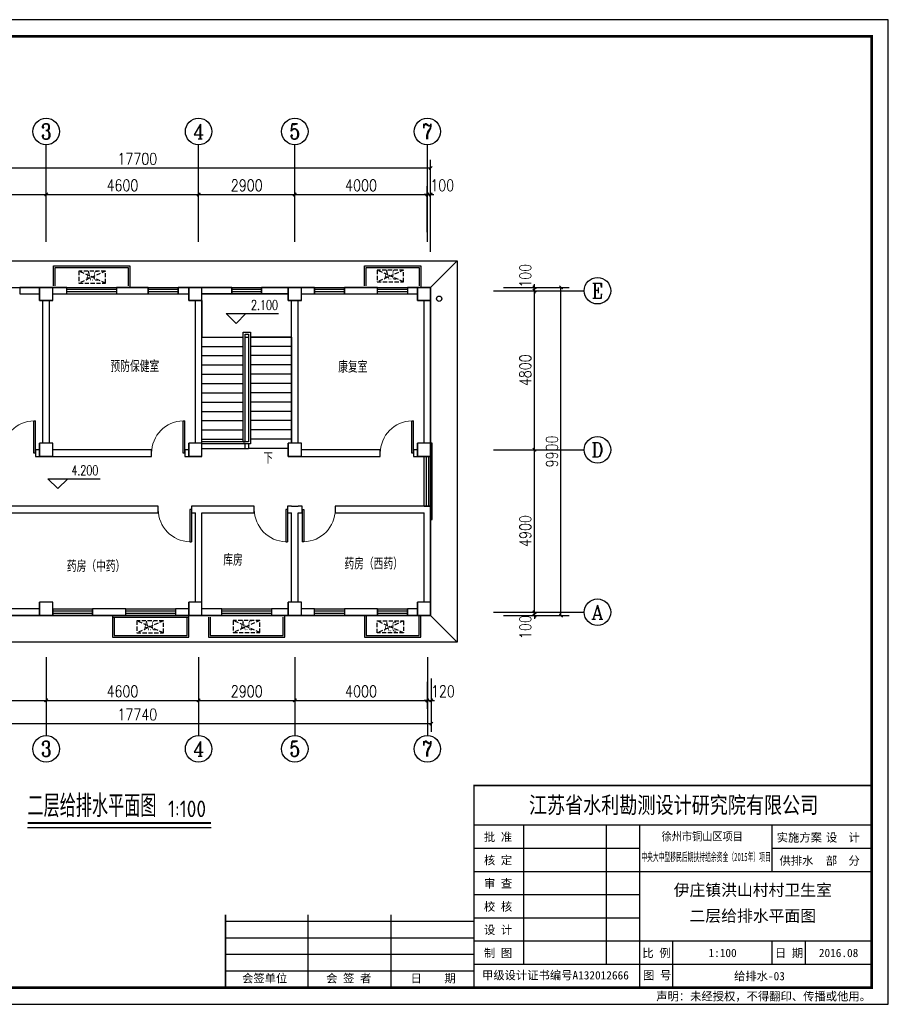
# Model space of a CAD drawing. Extents: x 226380 to 464333, y 46030 to 167786.
# Tile 4 of 8: x 307758 to 333967, y 95007 to 124707. Entities that reach past the tile are written whole.
import ezdxf
from ezdxf.enums import TextEntityAlignment as Align

# ---------------------------------------------------------------- set-up
doc = ezdxf.new("R2010")
doc.units = 0
doc.header["$LTSCALE"] = 1000
doc.header["$MEASUREMENT"] = 0
doc.linetypes.add('DASH', pattern=[0.35, 0.25, -0.1])
for name, color, linetype in [('AXIS', 3, 'Continuous'), ('AXIS_TEXT', 7, 'Continuous'), ('COLUMN', 1, 'Continuous'), ('DIM_ELEV', 3, 'Continuous'), ('DIM_SYMB', 3, 'Continuous'), ('PUB_TEXT', 7, 'Continuous'), ('STAIR', 7, 'Continuous'), ('WALL', 1, 'Continuous'), ('WINDOW', 4, 'Continuous'), ('图框', 7, 'Continuous'), ('木格栅', 34, 'Continuous'), ('空调', 140, 'Continuous'), ('雨落管', 3, 'Continuous')]:
    doc.layers.add(name, color=color, linetype=linetype)
doc.styles.add('_TCH_AXIS', font='COMPLEX', dxfattribs={"bigfont": 'GBCBIG'})
doc.styles.add('_TCH_DIM', font='SIMPLEX', dxfattribs={"bigfont": 'GBCBIG'})
doc.styles.add('_TCH_WINDOW', font='SIMPLEX', dxfattribs={"bigfont": 'GBCBIG'})
doc.styles.add('_TEL_DIM', font='SIMPLEX', dxfattribs={"width": 0.8, "height": 3.5, "bigfont": 'HZTXT'})
doc.styles.add('COMPLEX', font='COMPLEX')
doc.styles.add('DIM_FONT', font='simplex.shx', dxfattribs={"width": 0.8})
doc.styles.add('ST', font='SimSun.ttf', dxfattribs={"height": 7})
doc.styles.get("Standard").update_dxf_attribs({"font": 'gbenor.shx', "bigfont": 'gbcbig.shx'})
doc.dimstyles.new('_TCH_ARCH&&100', dxfattribs={"dimtxt": 350, "dimasz": 100, "dimexe": 250, "dimexo": 300, "dimgap": 100, "dimtad": 1, "dimdec": 0, "dimzin": 0, "dimdsep": 46, "dimtxsty": 'DIM_FONT', "dimblk": 'ARCHTICK', "dimcen": 0.09, "dimclrt": 7, "dimazin": 2, "dimtfac": 1, "dimtdec": 0, "dimtix": 1, "dimtmove": 2, "dimatfit": 3, "dimfxl": 0, "dimtolj": 1, "dimtzin": 0, "dimarcsym": 0})

# ---------------------------------------------------------------- blocks, each defined once
blk = doc.blocks.new('A$C50B6132C')
at = {"layer": '空调', "linetype": 'DASH', "ltscale": 0.5}
for p, q in [((800, 0), (0, 360)), ((800, 360), (0, 0))]:
    blk.add_line(p, q, dxfattribs=at)
blk.add_lwpolyline([(800, 360), (0, 360), (0, 0), (800, 0)], close=True, dxfattribs=at)
blk = doc.blocks.new('_ArchTick')
at = {"color": 0, "linetype": 'ByBlock', "const_width": 0.4}
blk.add_lwpolyline([(-0.5, -0.5), (0.5, 0.5)], dxfattribs=at)
blk = doc.blocks.new('*D87')
at = {"layer": 'AXIS', "color": 0, "lineweight": -2, "transparency": 16777216}
for p, q in [((323291, 106833), (323291, 106933)), ((322358, 106833), (323541, 106833)), ((322358, 106733), (323541, 106733)), ((323291, 106733), (323291, 106833)), ((323291, 106733), (323291, 106633))]:
    blk.add_line(p, q, dxfattribs=at)
at = {"layer": 'Defpoints', "color": 0, "transparency": 16777216}
for p in [(322058, 106833), (322058, 106733), (323291, 106833)]:
    blk.add_point(p, dxfattribs=at)
at = {"layer": 'AXIS', "color": 0, "lineweight": -2, "transparency": 16777216, "xscale": 100, "yscale": 100, "zscale": 100}
for p, rotation in [((323291, 106833), 270), ((323291, 106733), 90)]:
    blk.add_blockref('_ArchTick', p, dxfattribs=dict(at, rotation=rotation))
at = {"layer": 'AXIS', "color": 7, "transparency": 16777216, "insert": (323016, 106383), "char_height": 350, "attachment_point": 5, "rotation": 90, "style": 'DIM_FONT'}
blk.add_mtext('\\A1;100', dxfattribs=at)
blk = doc.blocks.new('*D88')
at = {"layer": 'AXIS', "color": 0, "lineweight": -2, "transparency": 16777216}
for p, q in [((322358, 111733), (323541, 111733)), ((323291, 106833), (323291, 111733)), ((322358, 106833), (323541, 106833))]:
    blk.add_line(p, q, dxfattribs=at)
at = {"layer": 'Defpoints', "color": 0, "transparency": 16777216}
for p in [(322058, 111733), (323291, 111733), (322058, 106833)]:
    blk.add_point(p, dxfattribs=at)
at = {"layer": 'AXIS', "color": 0, "lineweight": -2, "transparency": 16777216, "xscale": 100, "yscale": 100, "zscale": 100}
for p, rotation in [((323291, 111733), 90), ((323291, 106833), 270)]:
    blk.add_blockref('_ArchTick', p, dxfattribs=dict(at, rotation=rotation))
at = {"layer": 'AXIS', "color": 7, "transparency": 16777216, "insert": (323016, 109283), "char_height": 350, "attachment_point": 5, "rotation": 90, "style": 'DIM_FONT'}
blk.add_mtext('\\A1;4900', dxfattribs=at)
blk = doc.blocks.new('*D89')
at = {"layer": 'AXIS', "color": 0, "lineweight": -2, "transparency": 16777216}
for p, q in [((322358, 116533), (323541, 116533)), ((323291, 111733), (323291, 116533)), ((322358, 111733), (323541, 111733))]:
    blk.add_line(p, q, dxfattribs=at)
at = {"layer": 'Defpoints', "color": 0, "transparency": 16777216}
for p in [(322058, 116533), (323291, 116533), (322058, 111733)]:
    blk.add_point(p, dxfattribs=at)
at = {"layer": 'AXIS', "color": 0, "lineweight": -2, "transparency": 16777216, "xscale": 100, "yscale": 100, "zscale": 100}
for p, rotation in [((323291, 116533), 90), ((323291, 111733), 270)]:
    blk.add_blockref('_ArchTick', p, dxfattribs=dict(at, rotation=rotation))
at = {"layer": 'AXIS', "color": 7, "transparency": 16777216, "insert": (323016, 114133), "char_height": 350, "attachment_point": 5, "rotation": 90, "style": 'DIM_FONT'}
blk.add_mtext('\\A1;4800', dxfattribs=at)
blk = doc.blocks.new('*D90')
at = {"layer": 'AXIS', "color": 0, "lineweight": -2, "transparency": 16777216}
for p, q in [((323291, 116633), (323291, 116733)), ((322358, 116633), (323541, 116633)), ((322358, 116533), (323541, 116533)), ((323291, 116533), (323291, 116633)), ((323291, 116533), (323291, 116433))]:
    blk.add_line(p, q, dxfattribs=at)
at = {"layer": 'Defpoints', "color": 0, "transparency": 16777216}
for p in [(322058, 116633), (322058, 116533), (323291, 116633)]:
    blk.add_point(p, dxfattribs=at)
at = {"layer": 'AXIS', "color": 0, "lineweight": -2, "transparency": 16777216, "xscale": 100, "yscale": 100, "zscale": 100}
for p, rotation in [((323291, 116633), 270), ((323291, 116533), 90)]:
    blk.add_blockref('_ArchTick', p, dxfattribs=dict(at, rotation=rotation))
at = {"layer": 'AXIS', "color": 7, "transparency": 16777216, "insert": (323016, 116983), "char_height": 350, "attachment_point": 5, "rotation": 90, "style": 'DIM_FONT'}
blk.add_mtext('\\A1;100', dxfattribs=at)
blk = doc.blocks.new('*D91')
at = {"layer": 'AXIS', "color": 0, "lineweight": -2, "transparency": 16777216}
for p, q in [((322358, 116633), (324341, 116633)), ((324091, 106733), (324091, 116633)), ((322358, 106733), (324341, 106733))]:
    blk.add_line(p, q, dxfattribs=at)
at = {"layer": 'Defpoints', "color": 0, "transparency": 16777216}
for p in [(322058, 116633), (324091, 116633), (322058, 106733)]:
    blk.add_point(p, dxfattribs=at)
at = {"layer": 'AXIS', "color": 0, "lineweight": -2, "transparency": 16777216, "xscale": 100, "yscale": 100, "zscale": 100}
for p, rotation in [((324091, 116633), 90), ((324091, 106733), 270)]:
    blk.add_blockref('_ArchTick', p, dxfattribs=dict(at, rotation=rotation))
at = {"layer": 'AXIS', "color": 7, "transparency": 16777216, "insert": (323816, 111683), "char_height": 350, "attachment_point": 5, "rotation": 90, "style": 'DIM_FONT'}
blk.add_mtext('\\A1;9900', dxfattribs=at)
blk = doc.blocks.new('*D81')
at = {"layer": 'AXIS', "color": 0, "lineweight": -2, "transparency": 16777216}
for p, q in [((302558, 118302), (302558, 119684)), ((302558, 119434), (308558, 119434)), ((308558, 118302), (308558, 119684))]:
    blk.add_line(p, q, dxfattribs=at)
at = {"layer": 'Defpoints', "color": 0, "transparency": 16777216}
for p in [(308558, 119434), (302558, 118002), (308558, 118002)]:
    blk.add_point(p, dxfattribs=at)
at = {"layer": 'AXIS', "color": 0, "lineweight": -2, "transparency": 16777216, "xscale": 100, "yscale": 100, "zscale": 100, "rotation": 180}
blk.add_blockref('_ArchTick', (302558, 119434), dxfattribs=at)
at = {"layer": 'AXIS', "color": 0, "lineweight": -2, "transparency": 16777216, "xscale": 100, "yscale": 100, "zscale": 100}
blk.add_blockref('_ArchTick', (308558, 119434), dxfattribs=at)
at = {"layer": 'AXIS', "color": 7, "transparency": 16777216, "insert": (305558, 119709), "char_height": 350, "attachment_point": 5, "style": 'DIM_FONT'}
blk.add_mtext('\\A1;6000', dxfattribs=at)
blk = doc.blocks.new('*D82')
at = {"layer": 'AXIS', "color": 0, "lineweight": -2, "transparency": 16777216}
for p, q in [((308558, 118302), (308558, 119684)), ((308558, 119434), (313158, 119434)), ((313158, 118302), (313158, 119684))]:
    blk.add_line(p, q, dxfattribs=at)
at = {"layer": 'Defpoints', "color": 0, "transparency": 16777216}
for p in [(313158, 119434), (308558, 118002), (313158, 118002)]:
    blk.add_point(p, dxfattribs=at)
at = {"layer": 'AXIS', "color": 0, "lineweight": -2, "transparency": 16777216, "xscale": 100, "yscale": 100, "zscale": 100, "rotation": 180}
blk.add_blockref('_ArchTick', (308558, 119434), dxfattribs=at)
at = {"layer": 'AXIS', "color": 0, "lineweight": -2, "transparency": 16777216, "xscale": 100, "yscale": 100, "zscale": 100}
blk.add_blockref('_ArchTick', (313158, 119434), dxfattribs=at)
at = {"layer": 'AXIS', "color": 7, "transparency": 16777216, "insert": (310858, 119709), "char_height": 350, "attachment_point": 5, "style": 'DIM_FONT'}
blk.add_mtext('\\A1;4600', dxfattribs=at)
blk = doc.blocks.new('*D83')
at = {"layer": 'AXIS', "color": 0, "lineweight": -2, "transparency": 16777216}
for p, q in [((313158, 118302), (313158, 119684)), ((313158, 119434), (316058, 119434)), ((316058, 118302), (316058, 119684))]:
    blk.add_line(p, q, dxfattribs=at)
at = {"layer": 'Defpoints', "color": 0, "transparency": 16777216}
for p in [(316058, 119434), (313158, 118002), (316058, 118002)]:
    blk.add_point(p, dxfattribs=at)
at = {"layer": 'AXIS', "color": 0, "lineweight": -2, "transparency": 16777216, "xscale": 100, "yscale": 100, "zscale": 100, "rotation": 180}
blk.add_blockref('_ArchTick', (313158, 119434), dxfattribs=at)
at = {"layer": 'AXIS', "color": 0, "lineweight": -2, "transparency": 16777216, "xscale": 100, "yscale": 100, "zscale": 100}
blk.add_blockref('_ArchTick', (316058, 119434), dxfattribs=at)
at = {"layer": 'AXIS', "color": 7, "transparency": 16777216, "insert": (314608, 119709), "char_height": 350, "attachment_point": 5, "style": 'DIM_FONT'}
blk.add_mtext('\\A1;2900', dxfattribs=at)
blk = doc.blocks.new('*D84')
at = {"layer": 'AXIS', "color": 0, "lineweight": -2, "transparency": 16777216}
for p, q in [((316058, 118302), (316058, 119684)), ((316058, 119434), (320058, 119434)), ((320058, 118302), (320058, 119684))]:
    blk.add_line(p, q, dxfattribs=at)
at = {"layer": 'Defpoints', "color": 0, "transparency": 16777216}
for p in [(320058, 119434), (316058, 118002), (320058, 118002)]:
    blk.add_point(p, dxfattribs=at)
at = {"layer": 'AXIS', "color": 0, "lineweight": -2, "transparency": 16777216, "xscale": 100, "yscale": 100, "zscale": 100, "rotation": 180}
blk.add_blockref('_ArchTick', (316058, 119434), dxfattribs=at)
at = {"layer": 'AXIS', "color": 0, "lineweight": -2, "transparency": 16777216, "xscale": 100, "yscale": 100, "zscale": 100}
blk.add_blockref('_ArchTick', (320058, 119434), dxfattribs=at)
at = {"layer": 'AXIS', "color": 7, "transparency": 16777216, "insert": (318058, 119709), "char_height": 350, "attachment_point": 5, "style": 'DIM_FONT'}
blk.add_mtext('\\A1;4000', dxfattribs=at)
blk = doc.blocks.new('*D85')
at = {"layer": 'AXIS', "color": 0, "lineweight": -2, "transparency": 16777216}
for p, q in [((320058, 119434), (319958, 119434)), ((320058, 118302), (320058, 119684)), ((320058, 119434), (320158, 119434)), ((320158, 118302), (320158, 119684)), ((320158, 119434), (320258, 119434))]:
    blk.add_line(p, q, dxfattribs=at)
at = {"layer": 'Defpoints', "color": 0, "transparency": 16777216}
for p in [(320158, 119434), (320058, 118002), (320158, 118002)]:
    blk.add_point(p, dxfattribs=at)
at = {"layer": 'AXIS', "color": 0, "lineweight": -2, "transparency": 16777216, "xscale": 100, "yscale": 100, "zscale": 100}
blk.add_blockref('_ArchTick', (320058, 119434), dxfattribs=at)
at = {"layer": 'AXIS', "color": 0, "lineweight": -2, "transparency": 16777216, "xscale": 100, "yscale": 100, "zscale": 100, "rotation": 180}
blk.add_blockref('_ArchTick', (320158, 119434), dxfattribs=at)
at = {"layer": 'AXIS', "color": 7, "transparency": 16777216, "insert": (320508, 119709), "char_height": 350, "attachment_point": 5, "style": 'DIM_FONT'}
blk.add_mtext('\\A1;100', dxfattribs=at)
blk = doc.blocks.new('*D86')
at = {"layer": 'AXIS', "color": 0, "lineweight": -2, "transparency": 16777216}
for p, q in [((302458, 117701), (302458, 120484)), ((320158, 117701), (320158, 120484)), ((302458, 120234), (320158, 120234))]:
    blk.add_line(p, q, dxfattribs=at)
at = {"layer": 'Defpoints', "color": 0, "transparency": 16777216}
for p in [(320158, 120234), (302458, 117401), (320158, 117401)]:
    blk.add_point(p, dxfattribs=at)
at = {"layer": 'AXIS', "color": 0, "lineweight": -2, "transparency": 16777216, "xscale": 100, "yscale": 100, "zscale": 100, "rotation": 180}
blk.add_blockref('_ArchTick', (302458, 120234), dxfattribs=at)
at = {"layer": 'AXIS', "color": 0, "lineweight": -2, "transparency": 16777216, "xscale": 100, "yscale": 100, "zscale": 100}
blk.add_blockref('_ArchTick', (320158, 120234), dxfattribs=at)
at = {"layer": 'AXIS', "color": 7, "transparency": 16777216, "insert": (311308, 120509), "char_height": 350, "attachment_point": 5, "style": 'DIM_FONT'}
blk.add_mtext('\\A1;17700', dxfattribs=at)
blk = doc.blocks.new('*D68')
at = {"layer": 'AXIS', "color": 0, "lineweight": -2, "transparency": 16777216}
for p, q in [((302558, 104738), (302558, 103924)), ((308558, 104738), (308558, 103924)), ((302558, 104174), (308558, 104174))]:
    blk.add_line(p, q, dxfattribs=at)
at = {"layer": 'Defpoints', "color": 0, "transparency": 16777216}
for p in [(302558, 105038), (308558, 105038), (308558, 104174)]:
    blk.add_point(p, dxfattribs=at)
at = {"layer": 'AXIS', "color": 0, "lineweight": -2, "transparency": 16777216, "xscale": 100, "yscale": 100, "zscale": 100, "rotation": 180}
blk.add_blockref('_ArchTick', (302558, 104174), dxfattribs=at)
at = {"layer": 'AXIS', "color": 0, "lineweight": -2, "transparency": 16777216, "xscale": 100, "yscale": 100, "zscale": 100}
blk.add_blockref('_ArchTick', (308558, 104174), dxfattribs=at)
at = {"layer": 'AXIS', "color": 7, "transparency": 16777216, "insert": (305558, 104449), "char_height": 350, "attachment_point": 5, "style": 'DIM_FONT'}
blk.add_mtext('\\A1;6000', dxfattribs=at)
blk = doc.blocks.new('*D69')
at = {"layer": 'AXIS', "color": 0, "lineweight": -2, "transparency": 16777216}
for p, q in [((308558, 104738), (308558, 103924)), ((313158, 104738), (313158, 103924)), ((308558, 104174), (313158, 104174))]:
    blk.add_line(p, q, dxfattribs=at)
at = {"layer": 'Defpoints', "color": 0, "transparency": 16777216}
for p in [(308558, 105038), (313158, 105038), (313158, 104174)]:
    blk.add_point(p, dxfattribs=at)
at = {"layer": 'AXIS', "color": 0, "lineweight": -2, "transparency": 16777216, "xscale": 100, "yscale": 100, "zscale": 100, "rotation": 180}
blk.add_blockref('_ArchTick', (308558, 104174), dxfattribs=at)
at = {"layer": 'AXIS', "color": 0, "lineweight": -2, "transparency": 16777216, "xscale": 100, "yscale": 100, "zscale": 100}
blk.add_blockref('_ArchTick', (313158, 104174), dxfattribs=at)
at = {"layer": 'AXIS', "color": 7, "transparency": 16777216, "insert": (310858, 104449), "char_height": 350, "attachment_point": 5, "style": 'DIM_FONT'}
blk.add_mtext('\\A1;4600', dxfattribs=at)
blk = doc.blocks.new('*D70')
at = {"layer": 'AXIS', "color": 0, "lineweight": -2, "transparency": 16777216}
for p, q in [((313158, 104738), (313158, 103924)), ((316058, 104738), (316058, 103924)), ((313158, 104174), (316058, 104174))]:
    blk.add_line(p, q, dxfattribs=at)
at = {"layer": 'Defpoints', "color": 0, "transparency": 16777216}
for p in [(313158, 105038), (316058, 105038), (316058, 104174)]:
    blk.add_point(p, dxfattribs=at)
at = {"layer": 'AXIS', "color": 0, "lineweight": -2, "transparency": 16777216, "xscale": 100, "yscale": 100, "zscale": 100, "rotation": 180}
blk.add_blockref('_ArchTick', (313158, 104174), dxfattribs=at)
at = {"layer": 'AXIS', "color": 0, "lineweight": -2, "transparency": 16777216, "xscale": 100, "yscale": 100, "zscale": 100}
blk.add_blockref('_ArchTick', (316058, 104174), dxfattribs=at)
at = {"layer": 'AXIS', "color": 7, "transparency": 16777216, "insert": (314608, 104449), "char_height": 350, "attachment_point": 5, "style": 'DIM_FONT'}
blk.add_mtext('\\A1;2900', dxfattribs=at)
blk = doc.blocks.new('*D71')
at = {"layer": 'AXIS', "color": 0, "lineweight": -2, "transparency": 16777216}
for p, q in [((316058, 104738), (316058, 103924)), ((320058, 104738), (320058, 103924)), ((316058, 104174), (320058, 104174))]:
    blk.add_line(p, q, dxfattribs=at)
at = {"layer": 'Defpoints', "color": 0, "transparency": 16777216}
for p in [(316058, 105038), (320058, 105038), (320058, 104174)]:
    blk.add_point(p, dxfattribs=at)
at = {"layer": 'AXIS', "color": 0, "lineweight": -2, "transparency": 16777216, "xscale": 100, "yscale": 100, "zscale": 100, "rotation": 180}
blk.add_blockref('_ArchTick', (316058, 104174), dxfattribs=at)
at = {"layer": 'AXIS', "color": 0, "lineweight": -2, "transparency": 16777216, "xscale": 100, "yscale": 100, "zscale": 100}
blk.add_blockref('_ArchTick', (320058, 104174), dxfattribs=at)
at = {"layer": 'AXIS', "color": 7, "transparency": 16777216, "insert": (318058, 104449), "char_height": 350, "attachment_point": 5, "style": 'DIM_FONT'}
blk.add_mtext('\\A1;4000', dxfattribs=at)
blk = doc.blocks.new('*D72')
at = {"layer": 'AXIS', "color": 0, "lineweight": -2, "transparency": 16777216}
for p, q in [((320058, 104738), (320058, 103924)), ((320178, 104738), (320178, 103924)), ((320058, 104174), (319958, 104174)), ((320058, 104174), (320178, 104174)), ((320178, 104174), (320278, 104174))]:
    blk.add_line(p, q, dxfattribs=at)
at = {"layer": 'Defpoints', "color": 0, "transparency": 16777216}
for p in [(320058, 105038), (320178, 105038), (320178, 104174)]:
    blk.add_point(p, dxfattribs=at)
at = {"layer": 'AXIS', "color": 0, "lineweight": -2, "transparency": 16777216, "xscale": 100, "yscale": 100, "zscale": 100}
blk.add_blockref('_ArchTick', (320058, 104174), dxfattribs=at)
at = {"layer": 'AXIS', "color": 0, "lineweight": -2, "transparency": 16777216, "xscale": 100, "yscale": 100, "zscale": 100, "rotation": 180}
blk.add_blockref('_ArchTick', (320178, 104174), dxfattribs=at)
at = {"layer": 'AXIS', "color": 7, "transparency": 16777216, "insert": (320528, 104449), "char_height": 350, "attachment_point": 5, "style": 'DIM_FONT'}
blk.add_mtext('\\A1;120', dxfattribs=at)
blk = doc.blocks.new('*D73')
at = {"layer": 'AXIS', "color": 0, "lineweight": -2, "transparency": 16777216}
for p, q in [((302438, 104838), (302438, 103223)), ((320178, 104838), (320178, 103223)), ((302438, 103473), (320178, 103473))]:
    blk.add_line(p, q, dxfattribs=at)
at = {"layer": 'Defpoints', "color": 0, "transparency": 16777216}
for p in [(302438, 105138), (320178, 105138), (320178, 103473)]:
    blk.add_point(p, dxfattribs=at)
at = {"layer": 'AXIS', "color": 0, "lineweight": -2, "transparency": 16777216, "xscale": 100, "yscale": 100, "zscale": 100, "rotation": 180}
blk.add_blockref('_ArchTick', (302438, 103473), dxfattribs=at)
at = {"layer": 'AXIS', "color": 0, "lineweight": -2, "transparency": 16777216, "xscale": 100, "yscale": 100, "zscale": 100}
blk.add_blockref('_ArchTick', (320178, 103473), dxfattribs=at)
at = {"layer": 'AXIS', "color": 7, "transparency": 16777216, "insert": (311308, 103748), "char_height": 350, "attachment_point": 5, "style": 'DIM_FONT'}
blk.add_mtext('\\A1;17740', dxfattribs=at)
blk = doc.blocks.new('$WINLIB2D$00000001')
for p, q in [((-0.5, 0.5), (0.5, 0.5)), ((-0.5, 0.5), (-0.5, -0.5)), ((0.5, -0.5), (0.5, 0.5)), ((0.5, 0.167), (-0.5, 0.167)), ((0.5, -0.167), (-0.5, -0.167)), ((-0.5, -0.5), (0.5, -0.5))]:
    blk.add_line(p, q)
blk = doc.blocks.new('$DorLib2D$00000001')
for p, q in [((0.45, 0.975), (0.5, 0.975)), ((0.45, 0), (0.45, 0.975)), ((0.5, 0), (0.5, 0.975)), ((0.5, 0), (0.45, 0))]:
    blk.add_line(p, q)
at = {"lineweight": 13}
blk.add_arc((0.475, 0), 0.975, 91.4693, 180, dxfattribs=at)
blk = doc.blocks.new('_FZH')
for p, q in [((-0.5, 0.5), (0.5, 0.5)), ((-0.5, -0.5), (-0.5, 0.5)), ((0.5, -0.5), (0.5, 0.5)), ((-0.5, -0.5), (0.5, -0.5))]:
    blk.add_line(p, q)
blk.add_lwpolyline([(-0.5, -0.5), (0.5, -0.5), (0.5, 0.5), (-0.5, 0.5)], close=True)
blk = doc.blocks.new('_AXISO')
blk.add_circle((0, 0), 0.5)
at = {"layer": 'AXIS_TEXT', "style": 'COMPLEX', "width": 1.041667}
blk.add_attdef('A', text='', height=0.56, dxfattribs=at).set_placement((-0.25, -0.28), (0.25, -0.28), align=Align.FIT)

msp = doc.modelspace()

# ---------------------------------------------------------------- linework, layer by layer
for p, q in [((320158.1, 116633), (320958.1, 117433)), ((313858.1, 106733), (315358.1, 106733)), ((320958.1, 105933), (320158.1, 106733))]:
    msp.add_line(p, q)
for points in [[(301658.1, 115329), (301658.1, 117433), (320958.1, 117433), (320958.1, 105933), (301658.1, 105933), (301658.1, 115329)], [(308783.1, 116683), (308783.1, 117283), (311083.1, 117283), (311083.1, 116633)], [(308833.1, 116683), (308833.1, 117233), (311033.1, 117233), (311033.1, 116683)], [(318158.1, 116683), (318158.1, 117283), (319858.1, 117283), (319858.1, 116633)], [(318208.1, 116683), (318208.1, 117233), (319808.1, 117233), (319808.1, 116683)], [(310558.1, 106683), (310558.1, 106083), (312858.1, 106083), (312858.1, 106733)], [(310608.1, 106683), (310608.1, 106133), (312808.1, 106133), (312808.1, 106683)], [(313458.1, 106683), (313458.1, 106083), (315758.1, 106083), (315758.1, 106733)], [(313508.1, 106683), (313508.1, 106133), (315708.1, 106133), (315708.1, 106683)], [(318158.1, 106733), (318158.1, 106083), (319858.1, 106083), (319858.1, 106733)], [(318208.1, 106733), (318208.1, 106133), (319808.1, 106133), (319808.1, 106733)]]:
    msp.add_lwpolyline(points)
at = {"layer": 'AXIS'}
for p, q in [((308558.1, 118002.4), (308558.1, 120934.3)), ((313158.1, 118002.4), (313158.1, 120934.3)), ((316058.1, 118002.4), (316058.1, 120934.3)), ((320058.1, 118002.4), (320058.1, 120934.3)), ((322058.1, 116533), (324790.6, 116533)), ((322058.1, 111733), (324790.6, 111733)), ((322058.1, 106833), (324790.6, 106833)), ((308558.1, 105476), (308558.1, 103111.7)), ((313158.1, 105476), (313158.1, 103111.7)), ((316058.1, 105476), (316058.1, 103111.7)), ((320058.1, 105476), (320058.1, 103111.7))]:
    msp.add_line(p, q, dxfattribs=at)
at = {"layer": 'DIM_ELEV'}
for p, q in [((314286.5, 115547.6), (313986.5, 115847.6)), ((313986.5, 115847.6), (315569.8, 115847.6)), ((314286.5, 115547.6), (314586.5, 115847.6)), ((308906.6, 110561.4), (308606.6, 110861.4)), ((308606.6, 110861.4), (310189.8, 110861.4)), ((308906.6, 110561.4), (309206.6, 110861.4))]:
    msp.add_line(p, q, dxfattribs=at)
at = {"layer": 'DIM_SYMB'}
msp.add_lwpolyline([(315209.1, 111773, 0, 0, 0), (315209.1, 115713.4, 0, 0, 0), (313878.1, 115713.4, 0, 0, 0), (313878.1, 114313, 80, 0, 0), (313878.1, 114013, 0, 0, 0)], format="xyseb", dxfattribs=at)
at = {"layer": 'DIM_SYMB', "const_width": 70}
msp.add_lwpolyline([(307994.1, 100475.9), (313533.6, 100475.9)], dxfattribs=at)
at = {"layer": 'DIM_SYMB'}
msp.add_lwpolyline([(307994.1, 100335.9), (313533.6, 100335.9)], dxfattribs=at)
at = {"layer": 'STAIR'}
for p, q in [((315858.1, 116433), (313258.1, 116433)), ((313258.1, 116233), (313258.1, 115133)), ((315958.1, 115133), (315958.1, 116233)), ((314498.1, 111973), (314498.1, 115283)), ((314498.1, 115283), (314718.1, 115283)), ((314718.1, 115283), (314718.1, 111913)), ((313258.1, 111973), (313258.1, 115133)), ((313258.1, 115133), (314498.1, 115133)), ((313258.1, 115133), (314498.1, 115133)), ((314558.1, 111973), (314558.1, 115223)), ((314558.1, 115223), (314658.1, 115223)), ((314558.1, 111973), (314558.1, 115133)), ((314558.1, 115133), (314658.1, 115133)), ((314658.1, 115223), (314658.1, 111973)), ((314658.1, 115133), (314658.1, 111973)), ((315958.1, 115133), (314718.1, 115133)), ((314718.1, 115133), (315958.1, 115133)), ((315958.1, 115133), (315958.1, 111933)), ((313258.1, 114853), (314498.1, 114853)), ((315958.1, 114853), (314718.1, 114853)), ((313258.1, 114573), (314498.1, 114573)), ((315958.1, 114573), (314718.1, 114573)), ((313258.1, 114293), (314498.1, 114293)), ((315958.1, 114293), (314718.1, 114293)), ((313258.1, 114013), (314498.1, 114013)), ((315958.1, 114013), (314718.1, 114013)), ((313258.1, 113733), (314498.1, 113733)), ((315958.1, 113733), (314718.1, 113733)), ((313258.1, 113453), (314498.1, 113453)), ((313258.1, 113173), (314498.1, 113173)), ((315958.1, 113453), (314718.1, 113453)), ((315958.1, 113173), (314718.1, 113173)), ((313258.1, 112893), (314498.1, 112893)), ((315958.1, 112893), (314718.1, 112893)), ((313258.1, 112613), (314498.1, 112613)), ((315958.1, 112613), (314718.1, 112613)), ((313258.1, 112333), (314498.1, 112333)), ((315958.1, 112333), (314718.1, 112333)), ((313258.1, 112053), (314498.1, 112053)), ((313258.1, 111933), (313258.1, 111973)), ((314658.1, 111973), (313258.1, 111973)), ((313258.1, 111933), (313258.1, 111973)), ((314498.1, 111973), (314558.1, 111973)), ((315958.1, 112053), (314718.1, 112053)), ((314718.1, 111913), (313258.1, 111913)), ((313258.1, 111773), (314558.1, 111773)), ((314558.1, 111773), (314558.1, 111913)), ((314558.1, 111773), (314658.1, 111773)), ((314658.1, 111913), (314658.1, 111773)), ((315858.1, 111773), (314658.1, 111773))]:
    msp.add_line(p, q, dxfattribs=at)
at = {"layer": 'WALL'}
for p, q in [((308358.1, 116633), (307758.1, 116633)), ((307758.1, 116633), (307758.1, 116433)), ((307758.1, 116433), (308358.1, 116433)), ((309183.1, 116633), (308758.1, 116633)), ((308758.1, 116433), (309183.1, 116433)), ((309183.1, 116433), (309183.1, 116633)), ((311638.1, 116633), (310683.1, 116633)), ((310683.1, 116633), (310683.1, 116433)), ((310683.1, 116433), (311638.1, 116433)), ((311638.1, 116433), (311638.1, 116633)), ((312858.1, 116633), (312538.1, 116633)), ((312538.1, 116633), (312538.1, 116433)), ((312538.1, 116433), (312858.1, 116433)), ((314158.1, 116633), (313258.1, 116633)), ((313258.1, 116433), (314158.1, 116433)), ((314158.1, 116433), (314158.1, 116633)), ((315858.1, 116633), (315058.1, 116633)), ((315058.1, 116633), (315058.1, 116433)), ((315058.1, 116433), (315858.1, 116433)), ((316658.1, 116633), (316258.1, 116633)), ((316258.1, 116433), (316658.1, 116433)), ((316658.1, 116433), (316658.1, 116633)), ((318558.1, 116633), (317558.1, 116633)), ((317558.1, 116633), (317558.1, 116433)), ((317558.1, 116433), (318558.1, 116433)), ((318558.1, 116433), (318558.1, 116633)), ((319758.1, 116633), (319458.1, 116633)), ((319458.1, 116633), (319458.1, 116433)), ((319458.1, 116433), (319758.1, 116433)), ((308458.1, 111933), (308458.1, 116233)), ((308658.1, 111933), (308658.1, 116233)), ((313058.1, 111933), (313058.1, 116233)), ((313258.1, 111933), (313258.1, 116233)), ((315958.1, 111933), (315958.1, 116233)), ((316158.1, 111933), (316158.1, 116233)), ((319958.1, 111933), (319958.1, 116233)), ((320158.1, 111933), (320158.1, 116233)), ((308358.1, 111733), (308238.1, 111733)), ((308238.1, 111733), (308238.1, 111533)), ((311738.1, 111733), (308758.1, 111733)), ((311738.1, 111533), (311738.1, 111733)), ((312858.1, 111733), (312738.1, 111733)), ((312738.1, 111733), (312738.1, 111533)), ((318638.1, 111733), (316258.1, 111733)), ((318638.1, 111533), (318638.1, 111733)), ((319758.1, 111733), (319638.1, 111733)), ((319638.1, 111733), (319638.1, 111533)), ((308238.1, 111533), (308358.1, 111533)), ((308758.1, 111533), (311738.1, 111533)), ((312738.1, 111533), (312858.1, 111533)), ((316258.1, 111533), (318638.1, 111533)), ((319638.1, 111533), (319758.1, 111533)), ((311938.1, 110033), (306005.2, 110033)), ((311938.1, 109833), (311938.1, 110033)), ((313158.1, 110033), (312938.1, 110033)), ((312938.1, 110033), (312938.1, 109833)), ((314838.1, 110033), (313158.1, 110033)), ((314838.1, 109833), (314838.1, 110033)), ((315958.1, 110033), (315838.1, 110033)), ((315838.1, 110033), (315838.1, 109833)), ((315958.1, 110033), (315958.1, 110033)), ((315958.1, 110033), (316158.1, 110033)), ((316158.1, 110033), (316158.1, 110033)), ((316278.1, 110033), (316158.1, 110033)), ((316278.1, 109833), (316278.1, 110033)), ((319958.1, 110033), (317278.1, 110033)), ((317278.1, 110033), (317278.1, 109833)), ((320158.1, 110033), (319958.1, 110033)), ((320158.1, 109933), (320158.1, 110033)), ((320158.1, 107133), (320158.1, 109933)), ((306005.2, 109833), (311938.1, 109833)), ((312938.1, 109833), (313058.1, 109833)), ((313058.1, 107133), (313058.1, 109833)), ((313258.1, 107133), (313258.1, 109833)), ((313258.1, 109833), (314838.1, 109833)), ((315838.1, 109833), (315958.1, 109833)), ((315958.1, 107133), (315958.1, 109833)), ((316158.1, 109833), (316278.1, 109833)), ((316158.1, 107133), (316158.1, 109833)), ((317278.1, 109833), (319958.1, 109833)), ((319958.1, 107133), (319958.1, 109833)), ((308358.1, 106933), (306358.1, 106933)), ((310958.1, 106933), (309958.1, 106933)), ((309958.1, 106933), (309958.1, 106733)), ((310958.1, 106733), (310958.1, 106933)), ((312858.1, 106933), (312458.1, 106933)), ((312458.1, 106933), (312458.1, 106733)), ((313858.1, 106933), (313258.1, 106933)), ((313858.1, 106733), (313858.1, 106933)), ((315858.1, 106933), (315358.1, 106933)), ((315358.1, 106933), (315358.1, 106733)), ((316658.1, 106933), (316258.1, 106933)), ((316658.1, 106733), (316658.1, 106933)), ((318558.1, 106933), (317558.1, 106933)), ((317558.1, 106933), (317558.1, 106733)), ((318558.1, 106733), (318558.1, 106933)), ((319758.1, 106933), (319458.1, 106933)), ((319458.1, 106933), (319458.1, 106733)), ((306358.1, 106733), (308358.1, 106733)), ((309958.1, 106733), (310958.1, 106733)), ((312458.1, 106733), (312858.1, 106733)), ((313258.1, 106733), (313858.1, 106733)), ((315358.1, 106733), (315858.1, 106733)), ((316258.1, 106733), (316658.1, 106733)), ((317558.1, 106733), (318558.1, 106733)), ((319458.1, 106733), (319758.1, 106733))]:
    msp.add_line(p, q, dxfattribs=at)
at = {"layer": 'WINDOW'}
msp.add_lwpolyline([(302458.1, 116633), (320158.1, 116633), (320158.1, 106733), (302458.1, 106733)], close=True, dxfattribs=at)
at = {"layer": '图框'}
for p, q in [((333467.3, 100407), (321467.3, 100407)), ((322967.3, 96207), (322967.3, 100407)), ((325467.3, 96207), (325467.3, 100407)), ((326467.3, 95507), (326467.3, 100407)), ((330467.3, 99007), (330467.3, 100407)), ((326467.3, 99707), (321467.3, 99707)), ((333467.3, 99707), (330467.3, 99707)), ((333467.3, 99007), (321467.3, 99007)), ((326467.3, 98307), (321467.3, 98307)), ((321467.3, 97507), (313967.3, 97507)), ((316467.3, 95507), (316467.3, 97707)), ((318967.3, 95507), (318967.3, 97707)), ((326467.3, 97607), (321467.3, 97607)), ((321467.3, 97007), (313967.3, 97007)), ((333467.3, 96907), (321467.3, 96907)), ((327467.3, 95507), (327467.3, 96907)), ((330467.3, 96207), (330467.3, 96907)), ((330467.3, 96207), (330467.3, 96907)), ((331467.3, 96207), (331467.3, 96907)), ((321467.3, 96507), (313967.3, 96507)), ((321467.3, 96007), (313967.3, 96007)), ((333467.3, 96207), (321467.3, 96207))]:
    msp.add_line(p, q, dxfattribs=at)
at = {"layer": '图框', "color": 4}
msp.add_lwpolyline([(333967.3, 124707), (291967.3, 124707), (291967.3, 95007), (333967.3, 95007)], close=True, dxfattribs=at)
at = {"layer": '图框', "color": 4, "const_width": 80}
msp.add_lwpolyline([(294467.3, 95507), (333467.3, 95507), (333467.3, 124207), (294467.3, 124207)], close=True, dxfattribs=at)
at = {"layer": '图框', "const_width": 45}
for points in [[(321467.3, 95507), (321467.3, 101607), (333467.3, 101607)], [(313967.3, 95507), (313967.3, 97707)]]:
    msp.add_lwpolyline(points, dxfattribs=at)
at = {"layer": '木格栅'}
for points in [[(320208.1, 111933), (320158.1, 111933), (320158.1, 109633), (320208.1, 109633)], [(310558.1, 106733), (310558.1, 106683), (312858.1, 106683), (312858.1, 106733)]]:
    msp.add_lwpolyline(points, close=True, dxfattribs=at)
at = {"layer": '雨落管'}
msp.add_circle((320414.1, 116288.7), 80, dxfattribs=at)

# ---------------------------------------------------------------- block references
at = {"layer": 'AXIS'}
ref = msp.add_blockref('_AXISO', (308558.1, 121334.3), dxfattribs=dict(at, xscale=800, yscale=800, zscale=800))
ref.add_attrib('A', '3', dxfattribs={"layer": 'AXIS_TEXT', "height": 465.9, "style": '_TCH_AXIS'}).set_placement((308402.8, 121101.3), (308713.4, 121101.3), align=Align.FIT)
ref = msp.add_blockref('_AXISO', (313158.1, 121334.3), dxfattribs=dict(at, xscale=800, yscale=800, zscale=800))
ref.add_attrib('A', '4', dxfattribs={"layer": 'AXIS_TEXT', "height": 445.4, "style": '_TCH_AXIS'}).set_placement((312988.4, 121111.6), (313327.8, 121111.6), align=Align.FIT)
ref = msp.add_blockref('_AXISO', (316058.1, 121334.3), dxfattribs=dict(at, xscale=800, yscale=800, zscale=800))
ref.add_attrib('A', '5', dxfattribs={"layer": 'AXIS_TEXT', "height": 465.9, "style": '_TCH_AXIS'}).set_placement((315902.8, 121101.3), (316213.4, 121101.3), align=Align.FIT)
ref = msp.add_blockref('_AXISO', (320058.1, 121334.3), dxfattribs=dict(at, xscale=800, yscale=800, zscale=800))
ref.add_attrib('A', '7', dxfattribs={"layer": 'AXIS_TEXT', "height": 465.9, "style": '_TCH_AXIS'}).set_placement((319902.8, 121101.3), (320213.4, 121101.3), align=Align.FIT)
ref = msp.add_blockref('_AXISO', (325190.6, 116533), dxfattribs=dict(at, xscale=800, yscale=800, zscale=800))
ref.add_attrib('A', 'E', dxfattribs={"layer": 'AXIS_TEXT', "height": 445.4, "style": '_TCH_AXIS'}).set_placement((325020.9, 116310.2), (325360.3, 116310.2), align=Align.FIT)
ref = msp.add_blockref('_AXISO', (325190.6, 111733), dxfattribs=dict(at, xscale=800, yscale=800, zscale=800))
ref.add_attrib('A', 'D', dxfattribs={"layer": 'AXIS_TEXT', "height": 435.3, "style": '_TCH_AXIS'}).set_placement((325014.4, 111515.3), (325366.7, 111515.3), align=Align.FIT)
ref = msp.add_blockref('_AXISO', (325190.6, 106833), dxfattribs=dict(at, xscale=800, yscale=800, zscale=800))
ref.add_attrib('A', 'A', dxfattribs={"layer": 'AXIS_TEXT', "height": 425.2, "style": '_TCH_AXIS'}).set_placement((325008.3, 106620.4), (325372.8, 106620.4), align=Align.FIT)
ref = msp.add_blockref('_AXISO', (308558.1, 102711.7), dxfattribs=dict(at, xscale=800, yscale=800, zscale=800))
ref.add_attrib('A', '3', dxfattribs={"layer": 'AXIS_TEXT', "height": 465.9, "style": '_TCH_AXIS'}).set_placement((308402.8, 102478.7), (308713.4, 102478.7), align=Align.FIT)
ref = msp.add_blockref('_AXISO', (313158.1, 102711.7), dxfattribs=dict(at, xscale=800, yscale=800, zscale=800))
ref.add_attrib('A', '4', dxfattribs={"layer": 'AXIS_TEXT', "height": 445.4, "style": '_TCH_AXIS'}).set_placement((312988.4, 102488.9), (313327.8, 102488.9), align=Align.FIT)
ref = msp.add_blockref('_AXISO', (316058.1, 102711.7), dxfattribs=dict(at, xscale=800, yscale=800, zscale=800))
ref.add_attrib('A', '5', dxfattribs={"layer": 'AXIS_TEXT', "height": 465.9, "style": '_TCH_AXIS'}).set_placement((315902.8, 102478.7), (316213.4, 102478.7), align=Align.FIT)
ref = msp.add_blockref('_AXISO', (320058.1, 102711.7), dxfattribs=dict(at, xscale=800, yscale=800, zscale=800))
ref.add_attrib('A', '7', dxfattribs={"layer": 'AXIS_TEXT', "height": 465.9, "style": '_TCH_AXIS'}).set_placement((319902.8, 102478.7), (320213.4, 102478.7), align=Align.FIT)
at = {"layer": 'COLUMN', "xscale": 400, "yscale": 400, "zscale": 400, "rotation": 90}
for p in [(308558.1, 116433), (313058.1, 116433), (316058.1, 116433), (319958.1, 116433), (308558.1, 111733), (313058.1, 111733), (316058.1, 111733), (319958.1, 111733), (308558.1, 106933), (313058.1, 106933), (316058.1, 106933), (319958.1, 106933)]:
    msp.add_blockref('_FZH', p, dxfattribs=at)
at = {"layer": 'WINDOW'}
for name, p, xscale, yscale, zscale, rotation in [('$WINLIB2D$00000001', (309933.1, 116533), -1500, 200, -1500, 180), ('$WINLIB2D$00000001', (312088.1, 116533), -900, -200, -900, 180), ('$WINLIB2D$00000001', (314608.1, 116533), -900, -200, -900, 180.0000000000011), ('$WINLIB2D$00000001', (317108.1, 116533), -900, -200, -900, 180.0000000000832), ('$WINLIB2D$00000001', (319008.1, 116533), -900, 200, -900, 180.0000000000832), ('$DorLib2D$00000001', (312238.1, 111633), -1000, -1000, -1000, 179.9999999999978), ('$WINLIB2D$00000001', (320058.1, 110783), 1500, 200, 1500, 90), ('$WINLIB2D$00000001', (317108.1, 106833), 900, -200, 900, 8.400170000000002e-11), ('$WINLIB2D$00000001', (319008.1, 106833), 900, 200, 900, 8.400170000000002e-11)]:
    msp.add_blockref(name, p, dxfattribs=dict(at, xscale=xscale, yscale=yscale, zscale=zscale, rotation=rotation))
for name, p, xscale, yscale, zscale in [('$DorLib2D$00000001', (307738.1, 111633), 1000, 1000, 1000), ('$DorLib2D$00000001', (319138.1, 111633), 1000, 1000, 1000), ('$DorLib2D$00000001', (312438.1, 109933), 1000, -1000, 1000), ('$DorLib2D$00000001', (315338.1, 109933), 1000, -1000, 1000), ('$DorLib2D$00000001', (316778.1, 109933), -1000, -1000, -1000), ('$WINLIB2D$00000001', (309358.1, 106833), 1200, 200, 1200), ('$WINLIB2D$00000001', (311708.1, 106833), 1500, -200, 1500), ('$WINLIB2D$00000001', (314608.1, 106833), 1500, -200, 1500)]:
    msp.add_blockref(name, p, dxfattribs=dict(at, xscale=xscale, yscale=yscale, zscale=zscale))
at = {"layer": '空调'}
for p in [(309546, 116761.1), (318543.9, 116794.9), (311292.9, 106214.2), (314203.5, 106222.1)]:
    msp.add_blockref('A$C50B6132C', p, dxfattribs=at)
at = {"layer": '空调', "xscale": -1, "rotation": 180}
msp.add_blockref('A$C50B6132C', (318543.9, 106571), dxfattribs=at)

# ---------------------------------------------------------------- texts
at = {"layer": 'PUB_TEXT'}
for s, height, style, width, p in [('2.100', 297.5, '_TCH_DIM', 0.705882, (314739.8, 115952.6)), ('预防保健室', 350, '_TEL_DIM', 0.8, (310497.4, 114075.1)), ('康复室', 350, '_TEL_DIM', 0.8, (317369.8, 114058.8)), ('4.200', 297.5, '_TCH_DIM', 0.705882, (309319.8, 110966.4)), ('药房（中药）', 350, '_TEL_DIM', 0.8, (309181.3, 108047.6)), ('库房', 350, '_TEL_DIM', 0.8, (313901.1, 108237.4)), ('药房（西药）', 350, '_TEL_DIM', 0.8, (317557.2, 108123.6))]:
    msp.add_text(s, height=height, dxfattribs=dict(at, style=style, width=width)).set_placement(p)
for s, height, style, p in [('下', 337.6, '_TCH_DIM', (315114.2, 111318)), ('二层给排水平面图', 675.18, '_TCH_WINDOW', (307994.1, 100653.1))]:
    msp.add_text(s, height=height, dxfattribs=dict(at, style=style)).set_placement(p)
msp.add_text('1:100', height=500, dxfattribs=at).set_placement((312233.2, 100653.1))
at = {"layer": '图框', "style": 'ST', "width": 0.8}
msp.add_text('江苏省水利勘测设计研究院有限公司', height=500, dxfattribs=at).set_placement((323123.4, 100769.6))
at = {"layer": '图框', "style": 'ST'}
for s, p in [('批 准', (321765.4, 99927)), ('实施方案', (330602.3, 99912.3)), ('设  计', (332083.5, 99912.3)), ('核 定', (321765.4, 99227)), ('供排水', (330683.5, 99212.3)), ('部  分', (332083.5, 99212.3)), ('审 查', (321765.4, 98527)), ('校 核', (321765.4, 97827)), ('设 计', (321765.4, 97127)), ('制 图', (321765.4, 96427)), ('比 例', (326545.3, 96427)), ('日 期', (330545.3, 96427)), ('会签单位', (314469.7, 95664.2)), ('会 签 者', (317005.1, 95664.2)), ('日    期', (319551.3, 95664.2)), ('甲级设计证书编号A132012666', (321709.5, 95757.3)), ('图 号', (326567.3, 95757.3)), ('声明：未经授权，不得翻印、传播或他用。', (326964.3, 95121.7))]:
    msp.add_text(s, height=250, dxfattribs=at).set_placement(p)
for s, width, p in [('徐州市铜山区项目 ', 0.9, (328429.2, 99946.2)), ('中央大中型移民后期扶持结余资金（2015年）项目', 0.5, (328467.5, 99327.1))]:
    msp.add_text(s, height=250, dxfattribs=dict(at, width=width)).set_placement(p, align=Align.CENTER)
for s, height, p in [('伊庄镇洪山村村卫生室', 350, (329877.7, 98454.8)), ('二层给排水平面图', 350, (329877.7, 97676.5)), ('1:100', 250, (328967.5, 96557)), ('2016.08', 250, (332467.3, 96557)), ('给排水-03', 250, (330079.3, 95857))]:
    msp.add_text(s, height=height, dxfattribs=at).set_placement(p, align=Align.MIDDLE_CENTER)
at = {"layer": '空调', "width": 0.8}
for p in [(309745.4, 116830.4), (318743.2, 116864.3), (311492.3, 106283.5), (314402.9, 106291.4), (318743.2, 106251.7)]:
    msp.add_text('A.C', height=300, dxfattribs=at).set_placement(p)

# ---------------------------------------------------------------- dimensions: what is measured, and where the dimension line sits
at = {"layer": 'AXIS'}
for p1, p2, distance, picture, middle in [((302458.1, 117400.6), (320158.1, 117400.6), 2833.7, '*D86', (311308.1, 120509.3)), ((302558.1, 118002.4), (308558.1, 118002.4), 1431.9, '*D81', (305558.1, 119709.3)), ((308558.1, 118002.4), (313158.1, 118002.4), 1431.9, '*D82', (310858.1, 119709.3)), ((313158.1, 118002.4), (316058.1, 118002.4), 1431.9, '*D83', (314608.1, 119709.3)), ((316058.1, 118002.4), (320058.1, 118002.4), 1431.9, '*D84', (318058.1, 119709.3)), ((322058.1, 106733), (322058.1, 116633), -2032.5, '*D91', (323815.6, 111683)), ((322058.1, 111733), (322058.1, 116533), -1232.5, '*D89', (323015.6, 114133)), ((322058.1, 106833), (322058.1, 111733), -1232.5, '*D88', (323015.6, 109283)), ((302438.1, 105137.6), (320178.1, 105137.6), -1664.3, '*D73', (311308.1, 103748.4)), ((302558.1, 105038.1), (308558.1, 105038.1), -864.3, '*D68', (305558.1, 104448.8)), ((308558.1, 105038.1), (313158.1, 105038.1), -864.3, '*D69', (310858.1, 104448.8)), ((313158.1, 105038.1), (316058.1, 105038.1), -864.3, '*D70', (314608.1, 104448.8)), ((316058.1, 105038.1), (320058.1, 105038.1), -864.3, '*D71', (318058.1, 104448.8))]:
    dim = msp.add_aligned_dim(p1=p1, p2=p2, distance=distance, dimstyle='_TCH_ARCH&&100', dxfattribs=at)
    dim.commit()
    dim.dimension.update_dxf_attribs({"geometry": picture, "text_midpoint": middle})
for base, p1, p2, angle, picture, middle in [((320158.1, 119434.3), (320058.1, 118002.4), (320158.1, 118002.4), 0, '*D85', (320508.1, 119709.3)), ((323290.6, 116633), (322058.1, 116533), (322058.1, 116633), 90, '*D90', (323015.6, 116983)), ((323290.6, 106833), (322058.1, 106733), (322058.1, 106833), 90, '*D87', (323015.6, 106383)), ((320178.1, 104173.8), (320058.1, 105038.1), (320178.1, 105038.1), 0, '*D72', (320528.1, 104448.8))]:
    dim = msp.add_linear_dim(base=base, p1=p1, p2=p2, angle=angle, dimstyle='_TCH_ARCH&&100', dxfattribs=at)
    dim.commit()
    dim.dimension.update_dxf_attribs({"geometry": picture, "text_midpoint": middle, "dimtype": 161})

doc.saveas('drawing.dxf')
